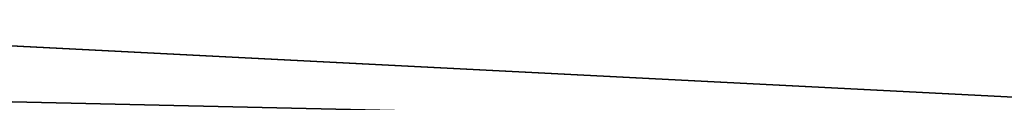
# Model space of a CAD drawing. Extents: x -775 to 775, y -775 to 775.
# Tile 169 of 256: x -0.3747 to -0.1874, y -745.9886 to -745.974. Entities that reach past the tile are written whole.
import ezdxf

# ---------------------------------------------------------------- set-up
doc = ezdxf.new("R2010")
doc.units = 0
doc.layers.get('0').update_dxf_attribs({"color": 13, "linetype": 'CONTINUOUS'})

# ---------------------------------------------------------------- blocks, each defined once
blk = doc.blocks.new('OBJ_000001')
for p, q in [((-76.1798, -742.10524), (0, -745.99705)), ((-76.1798, -742.10524, 38.99984), (0, -745.99705, 38.99984)), ((0, -745.99705, 2.99999), (-76.1798, -742.10524, 2.99999))]:
    blk.add_line(p, q)
blk = doc.blocks.new('OBJ_000002')
for p, q in [((-34.1758, -745.21977, 6.99997), (0, -745.99705, 6.99997)), ((0, -745.99705, 30.16272), (-34.1758, -745.21977, 30.16272))]:
    blk.add_line(p, q)
blk = doc.blocks.new('SKPE74C')
for name in ['OBJ_000002', 'OBJ_000001']:
    blk.add_blockref(name, (0, 0))

msp = doc.modelspace()

# ---------------------------------------------------------------- block references
msp.add_blockref('SKPE74C', (0, 0))

doc.saveas('drawing.dxf')
